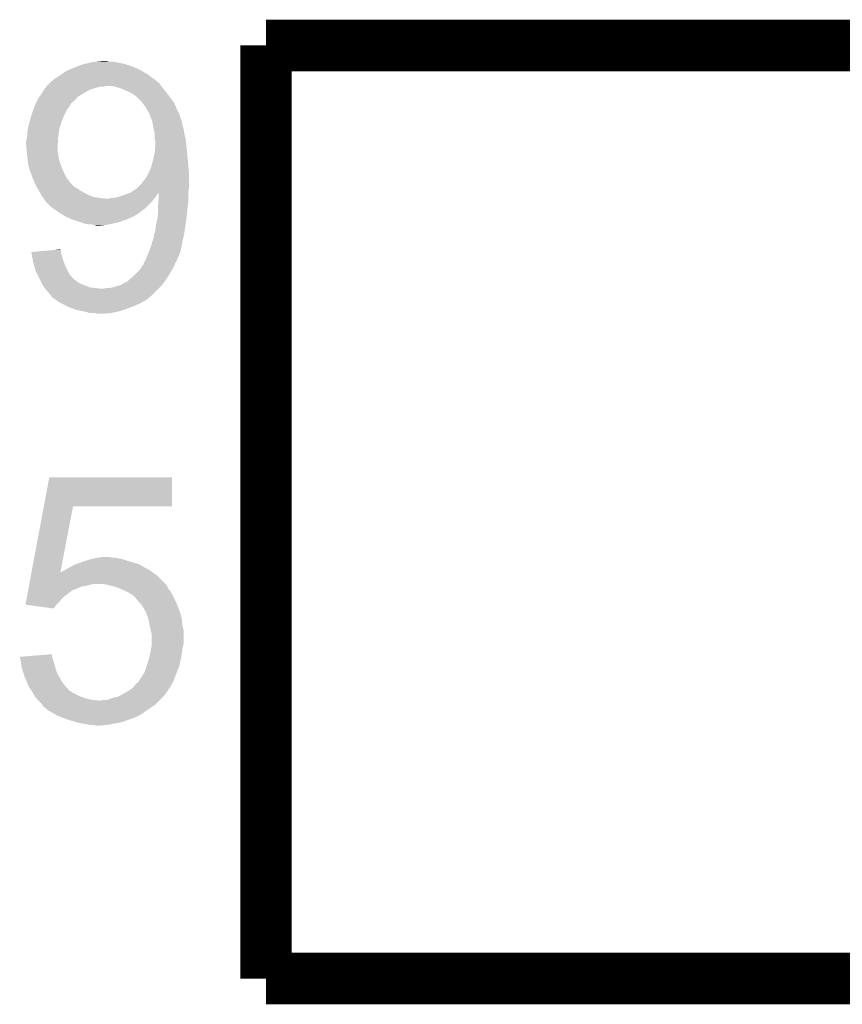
# Model space of a CAD drawing. Extents: x -0.05 to 0.95, y -0.15 to 2.1.
# Tile 14 of 51: x 0.32 to 0.45, y 0.51 to 0.66. Entities that reach past the tile are written whole.
import ezdxf

# ---------------------------------------------------------------- set-up
doc = ezdxf.new("R2010")
doc.units = 0
doc.layers.add('LTE_IOT_13_CLICK_V101A_GTO', color=11, linetype='CONTINUOUS')

msp = doc.modelspace()

# ---------------------------------------------------------------- linework, layer by layer
at = {"layer": 'LTE_IOT_13_CLICK_V101A_GTO', "const_width": 0.008}
for points in [[(0.361, 0.657), (0.5, 0.657), (0.5396, 0.6174), (0.5396, 0.512)], [(0.361, 0.512), (0.361, 0.657)], [(0.361, 0.512), (0.5396, 0.512)]]:
    msp.add_lwpolyline(points, dxfattribs=at)
at = {"layer": 'LTE_IOT_13_CLICK_V101A_GTO'}
for points in [[(0.33033, 0.6532), (0.3308, 0.6534), (0.3414, 0.6532), (0.34096, 0.6534)], [(0.3308, 0.6534), (0.33155, 0.6537), (0.34096, 0.6534), (0.3403, 0.6537)], [(0.33155, 0.6537), (0.3323, 0.654), (0.3403, 0.6537), (0.3394, 0.654)], [(0.3323, 0.654), (0.3327, 0.6541), (0.3394, 0.654), (0.3391, 0.6541)], [(0.3327, 0.6541), (0.3331, 0.6542), (0.3391, 0.6541), (0.3386, 0.6542)], [(0.3331, 0.6542), (0.334, 0.6544), (0.3386, 0.6542), (0.3376, 0.6544)], [(0.334, 0.6544), (0.3348, 0.6545), (0.3376, 0.6544), (0.3371, 0.6545)], [(0.3348, 0.6545), (0.3358, 0.6546), (0.3365, 0.6545), (0.3362, 0.6546)], [(0.3358, 0.6546), (0.3358, 0.6546), (0.3362, 0.6546), (0.3358, 0.6546)], [(0.328, 0.6517), (0.3281, 0.6518), (0.3437, 0.6517), (0.34355, 0.6518)], [(0.3281, 0.6518), (0.3286, 0.6521), (0.34355, 0.6518), (0.3431, 0.6521)], [(0.3286, 0.6521), (0.32887, 0.6523), (0.3431, 0.6521), (0.3429, 0.6523)], [(0.32887, 0.6523), (0.329, 0.6524), (0.3429, 0.6523), (0.3427, 0.6524)], [(0.329, 0.6524), (0.32915, 0.6525), (0.3427, 0.6524), (0.3427, 0.6525)], [(0.32915, 0.6525), (0.3296, 0.6528), (0.3426, 0.6525), (0.34209, 0.6528)], [(0.32915, 0.6525), (0.32915, 0.6525), (0.3427, 0.6525), (0.3426, 0.6525)], [(0.3296, 0.6528), (0.3301, 0.6531), (0.34209, 0.6528), (0.34157, 0.6531)], [(0.3301, 0.6531), (0.33033, 0.6532), (0.34157, 0.6531), (0.3414, 0.6532)], [(0.32648, 0.6501), (0.3266, 0.6503), (0.3336, 0.6501), (0.3342, 0.6503)], [(0.3266, 0.6503), (0.32669, 0.6504), (0.3342, 0.6503), (0.3345, 0.6504)], [(0.32669, 0.6504), (0.32686, 0.6506), (0.3345, 0.6504), (0.3352, 0.6506)], [(0.32686, 0.6506), (0.32694, 0.6507), (0.3358, 0.6506), (0.3361, 0.6507)], [(0.32686, 0.6506), (0.32686, 0.6506), (0.3352, 0.6506), (0.3358, 0.6506)], [(0.32694, 0.6507), (0.3272, 0.651), (0.34471, 0.6507), (0.34448, 0.651)], [(0.3272, 0.651), (0.3273, 0.6511), (0.34448, 0.651), (0.3444, 0.6511)], [(0.3273, 0.6511), (0.3275, 0.6513), (0.3444, 0.6511), (0.34417, 0.6513)], [(0.3275, 0.6513), (0.3278, 0.6515), (0.34417, 0.6513), (0.34393, 0.6515)], [(0.3278, 0.6515), (0.328, 0.6517), (0.34393, 0.6515), (0.3437, 0.6517)], [(0.3375, 0.6506), (0.337, 0.6507), (0.34479, 0.6506), (0.34471, 0.6507)], [(0.3385, 0.6503), (0.3375, 0.6506), (0.34502, 0.6503), (0.34479, 0.6506)], [(0.33873, 0.6502), (0.3385, 0.6503), (0.3451, 0.6502), (0.34502, 0.6503)], [(0.32545, 0.6485), (0.3256, 0.6488), (0.3313, 0.6485), (0.33154, 0.6488)], [(0.3256, 0.6488), (0.32574, 0.649), (0.33154, 0.6488), (0.3317, 0.649)], [(0.32574, 0.649), (0.3261, 0.6495), (0.3317, 0.649), (0.33253, 0.6495)], [(0.3261, 0.6495), (0.32616, 0.6496), (0.33253, 0.6495), (0.3327, 0.6496)], [(0.32616, 0.6496), (0.32648, 0.6501), (0.3327, 0.6496), (0.3336, 0.6501)], [(0.3394, 0.6499), (0.33873, 0.6502), (0.34534, 0.6499), (0.3451, 0.6502)], [(0.3402, 0.6495), (0.3394, 0.6499), (0.34566, 0.6495), (0.34534, 0.6499)], [(0.34065, 0.6492), (0.3402, 0.6495), (0.3459, 0.6492), (0.34566, 0.6495)], [(0.3408, 0.6491), (0.34065, 0.6492), (0.34597, 0.6491), (0.3459, 0.6492)], [(0.3415, 0.6484), (0.3408, 0.6491), (0.34648, 0.6484), (0.34597, 0.6491)], [(0.32486, 0.6471), (0.32505, 0.6476), (0.3301, 0.6471), (0.3305, 0.6476)], [(0.32505, 0.6476), (0.3252, 0.648), (0.3305, 0.6476), (0.3307, 0.648)], [(0.3252, 0.648), (0.32525, 0.6481), (0.3308, 0.648), (0.3308, 0.6481)], [(0.3252, 0.648), (0.3252, 0.648), (0.3307, 0.648), (0.3308, 0.648)], [(0.32525, 0.6481), (0.32545, 0.6485), (0.3308, 0.6481), (0.3313, 0.6485)], [(0.3416, 0.6483), (0.3416, 0.6484), (0.34655, 0.6483), (0.34648, 0.6484)], [(0.34176, 0.6481), (0.3416, 0.6483), (0.3467, 0.6481), (0.34655, 0.6483)], [(0.3423, 0.6474), (0.34176, 0.6481), (0.347, 0.6474), (0.3467, 0.6481)], [(0.34268, 0.6467), (0.3423, 0.6474), (0.3473, 0.6467), (0.347, 0.6474)], [(0.32431, 0.6454), (0.32457, 0.6463), (0.3293, 0.6454), (0.3297, 0.6463)], [(0.32457, 0.6463), (0.3246, 0.6464), (0.3297, 0.6463), (0.32975, 0.6464)], [(0.3246, 0.6464), (0.32486, 0.6471), (0.32975, 0.6464), (0.3301, 0.6471)], [(0.34274, 0.6466), (0.34268, 0.6467), (0.3474, 0.6466), (0.3473, 0.6467)], [(0.34285, 0.6464), (0.34274, 0.6466), (0.3475, 0.6464), (0.3474, 0.6466)], [(0.3429, 0.6463), (0.34285, 0.6464), (0.34753, 0.6463), (0.3475, 0.6464)], [(0.34297, 0.6461), (0.3429, 0.6463), (0.3476, 0.6461), (0.34753, 0.6463)], [(0.34312, 0.6457), (0.34297, 0.6461), (0.3477, 0.6457), (0.3476, 0.6461)], [(0.3433, 0.6452), (0.34312, 0.6457), (0.3479, 0.6452), (0.3477, 0.6457)], [(0.3239, 0.6436), (0.324, 0.6442), (0.32881, 0.6436), (0.3289, 0.6442)], [(0.324, 0.6442), (0.3242, 0.645), (0.3289, 0.6442), (0.32917, 0.645)], [(0.3242, 0.645), (0.32431, 0.6454), (0.32917, 0.645), (0.3293, 0.6454)], [(0.34341, 0.6446), (0.3433, 0.6452), (0.348, 0.6446), (0.3479, 0.6452)], [(0.3435, 0.6441), (0.34341, 0.6446), (0.34817, 0.6441), (0.348, 0.6446)], [(0.3238, 0.6425), (0.32388, 0.6429), (0.32867, 0.6425), (0.3287, 0.6429)], [(0.32388, 0.6429), (0.3239, 0.643), (0.3287, 0.6429), (0.32872, 0.643)], [(0.3239, 0.643), (0.3239, 0.6436), (0.32872, 0.643), (0.32881, 0.6436)], [(0.34352, 0.644), (0.3435, 0.6441), (0.3482, 0.644), (0.34817, 0.6441)], [(0.34368, 0.6433), (0.34352, 0.644), (0.3483, 0.6433), (0.3482, 0.644)], [(0.3437, 0.6432), (0.34368, 0.6433), (0.34832, 0.6432), (0.3483, 0.6433)], [(0.3437, 0.6425), (0.3437, 0.6432), (0.3485, 0.6425), (0.34832, 0.6432)], [(0.3237, 0.6421), (0.3238, 0.6425), (0.32865, 0.6421), (0.32867, 0.6425)], [(0.3237, 0.6416), (0.3237, 0.6421), (0.32861, 0.6416), (0.32865, 0.6421)], [(0.32372, 0.6414), (0.3237, 0.6416), (0.3286, 0.6414), (0.32861, 0.6416)], [(0.3238, 0.6405), (0.32372, 0.6414), (0.3286, 0.6405), (0.3286, 0.6414)], [(0.3438, 0.6422), (0.3437, 0.6425), (0.34853, 0.6422), (0.3485, 0.6425)], [(0.3437, 0.6404), (0.34379, 0.6416), (0.34872, 0.6404), (0.3486, 0.6416)], [(0.34379, 0.6416), (0.3438, 0.6418), (0.3486, 0.6416), (0.34858, 0.6418)], [(0.3438, 0.6418), (0.3438, 0.6422), (0.34858, 0.6418), (0.34853, 0.6422)], [(0.32384, 0.6401), (0.3238, 0.6405), (0.3287, 0.6401), (0.3286, 0.6405)], [(0.3239, 0.6396), (0.32384, 0.6401), (0.32876, 0.6396), (0.3287, 0.6401)], [(0.32393, 0.6393), (0.3239, 0.6396), (0.3288, 0.6393), (0.32876, 0.6396)], [(0.3434, 0.6391), (0.34352, 0.6396), (0.34885, 0.6391), (0.3488, 0.6396)], [(0.34352, 0.6396), (0.3437, 0.6404), (0.3488, 0.6396), (0.34872, 0.6404)], [(0.324, 0.6386), (0.32393, 0.6393), (0.32903, 0.6386), (0.3288, 0.6393)], [(0.32405, 0.6384), (0.324, 0.6386), (0.3291, 0.6384), (0.32903, 0.6386)], [(0.3242, 0.6378), (0.32405, 0.6384), (0.32934, 0.6378), (0.3291, 0.6384)], [(0.3431, 0.638), (0.34324, 0.6385), (0.34894, 0.638), (0.3489, 0.6385)], [(0.34324, 0.6385), (0.3434, 0.6391), (0.3489, 0.6385), (0.34885, 0.6391)], [(0.32435, 0.6374), (0.3242, 0.6378), (0.3295, 0.6374), (0.32934, 0.6378)], [(0.32472, 0.6364), (0.32435, 0.6374), (0.33, 0.6364), (0.3295, 0.6374)], [(0.3423, 0.6364), (0.3427, 0.6371), (0.349, 0.6364), (0.349, 0.6371)], [(0.3427, 0.6371), (0.34279, 0.6373), (0.349, 0.6371), (0.349, 0.6373)], [(0.34279, 0.6373), (0.3431, 0.638), (0.349, 0.6373), (0.34894, 0.638)], [(0.3248, 0.6362), (0.32472, 0.6364), (0.33016, 0.6362), (0.33, 0.6364)], [(0.3251, 0.6355), (0.3248, 0.6362), (0.3307, 0.6355), (0.33016, 0.6362)], [(0.3253, 0.6351), (0.3251, 0.6355), (0.3311, 0.6351), (0.3307, 0.6355)], [(0.3254, 0.6349), (0.3253, 0.6351), (0.33143, 0.6349), (0.3311, 0.6351)], [(0.3409, 0.6348), (0.3417, 0.6356), (0.349, 0.6348), (0.349, 0.6356)], [(0.3417, 0.6356), (0.3419, 0.6359), (0.349, 0.6356), (0.349, 0.6359)], [(0.3419, 0.6359), (0.3423, 0.6364), (0.349, 0.6359), (0.349, 0.6364)], [(0.32546, 0.6348), (0.3254, 0.6349), (0.3316, 0.6348), (0.33143, 0.6349)], [(0.3257, 0.6344), (0.32546, 0.6348), (0.3322, 0.6344), (0.3316, 0.6348)], [(0.326, 0.6339), (0.3257, 0.6344), (0.3331, 0.6339), (0.3322, 0.6344)], [(0.3262, 0.6335), (0.326, 0.6339), (0.334, 0.6335), (0.3331, 0.6339)], [(0.32635, 0.6333), (0.3262, 0.6335), (0.3351, 0.6333), (0.334, 0.6335)], [(0.3374, 0.6333), (0.3381, 0.6335), (0.3437, 0.6333), (0.34385, 0.6335)], [(0.3381, 0.6335), (0.3387, 0.6337), (0.34385, 0.6335), (0.344, 0.6337)], [(0.3387, 0.6337), (0.3396, 0.634), (0.344, 0.6337), (0.3442, 0.634)], [(0.3396, 0.634), (0.3399, 0.6341), (0.3442, 0.634), (0.3443, 0.6341)], [(0.3399, 0.6341), (0.3408, 0.6347), (0.3489, 0.6341), (0.34899, 0.6347)], [(0.3408, 0.6347), (0.3409, 0.6348), (0.34899, 0.6347), (0.349, 0.6348)], [(0.3443, 0.6331), (0.3443, 0.6341), (0.3489, 0.6331), (0.3489, 0.6341)], [(0.32643, 0.6332), (0.32635, 0.6333), (0.3362, 0.6332), (0.3351, 0.6333)], [(0.3265, 0.6331), (0.32643, 0.6332), (0.34354, 0.6331), (0.34362, 0.6332)], [(0.3267, 0.6328), (0.3265, 0.6331), (0.3433, 0.6328), (0.34354, 0.6331)], [(0.3276, 0.6319), (0.3267, 0.6328), (0.3424, 0.6319), (0.3433, 0.6328)], [(0.32802, 0.6316), (0.3276, 0.6319), (0.3421, 0.6316), (0.3424, 0.6319)], [(0.3366, 0.6332), (0.3368, 0.6333), (0.34362, 0.6332), (0.3437, 0.6333)], [(0.3442, 0.632), (0.34425, 0.6326), (0.34882, 0.632), (0.3489, 0.6326)], [(0.3442, 0.6318), (0.3442, 0.632), (0.3488, 0.6318), (0.34882, 0.632)], [(0.34425, 0.6326), (0.3443, 0.6331), (0.3489, 0.6326), (0.3489, 0.6331)], [(0.32886, 0.631), (0.32802, 0.6316), (0.3413, 0.631), (0.3421, 0.6316)], [(0.329, 0.6309), (0.32886, 0.631), (0.34115, 0.6309), (0.3413, 0.631)], [(0.3297, 0.6305), (0.329, 0.6309), (0.34055, 0.6305), (0.34115, 0.6309)], [(0.3299, 0.6304), (0.3297, 0.6305), (0.3404, 0.6304), (0.34055, 0.6305)], [(0.3303, 0.6302), (0.3299, 0.6304), (0.3399, 0.6302), (0.3403, 0.6304)], [(0.3299, 0.6304), (0.3299, 0.6304), (0.3403, 0.6304), (0.3404, 0.6304)], [(0.3441, 0.63), (0.3442, 0.631), (0.34861, 0.63), (0.34872, 0.631)], [(0.3442, 0.631), (0.3442, 0.6318), (0.34872, 0.631), (0.3488, 0.6318)], [(0.33077, 0.63), (0.3303, 0.6302), (0.3394, 0.63), (0.3399, 0.6302)], [(0.331, 0.6299), (0.33077, 0.63), (0.3391, 0.6299), (0.3394, 0.63)], [(0.33132, 0.6298), (0.331, 0.6299), (0.3388, 0.6298), (0.3391, 0.6299)], [(0.3323, 0.6295), (0.33132, 0.6298), (0.338, 0.6295), (0.3388, 0.6298)], [(0.3328, 0.6293), (0.3323, 0.6295), (0.3371, 0.6293), (0.338, 0.6295)], [(0.3334, 0.6292), (0.3328, 0.6293), (0.3366, 0.6292), (0.3371, 0.6293)], [(0.3343, 0.6291), (0.3338, 0.6292), (0.3361, 0.6291), (0.3366, 0.6292)], [(0.3346, 0.629), (0.3343, 0.6291), (0.3351, 0.629), (0.3361, 0.6291)], [(0.3438, 0.6284), (0.3439, 0.6292), (0.34837, 0.6284), (0.34849, 0.6292)], [(0.3439, 0.6292), (0.34408, 0.6299), (0.34849, 0.6292), (0.3486, 0.6299)], [(0.34408, 0.6299), (0.3441, 0.63), (0.3486, 0.6299), (0.34861, 0.63)], [(0.3433, 0.6264), (0.3436, 0.6274), (0.34798, 0.6264), (0.34819, 0.6274)], [(0.3436, 0.6277), (0.3437, 0.6279), (0.34826, 0.6277), (0.3483, 0.6279)], [(0.3436, 0.6274), (0.3436, 0.6277), (0.34819, 0.6274), (0.34826, 0.6277)], [(0.3437, 0.6279), (0.3438, 0.6284), (0.3483, 0.6279), (0.34837, 0.6284)], [(0.343, 0.6255), (0.34317, 0.626), (0.3478, 0.6255), (0.3479, 0.626)], [(0.34317, 0.626), (0.3433, 0.6264), (0.3479, 0.626), (0.34798, 0.6264)], [(0.3245, 0.6249), (0.32675, 0.6251), (0.3291, 0.6249), (0.3291, 0.6251)], [(0.32452, 0.6248), (0.3245, 0.6249), (0.3291, 0.6248), (0.3291, 0.6249)], [(0.32463, 0.6242), (0.32452, 0.6248), (0.3293, 0.6242), (0.3291, 0.6248)], [(0.32675, 0.6251), (0.32788, 0.6252), (0.3291, 0.6251), (0.329, 0.6252)], [(0.32788, 0.6252), (0.329, 0.6253), (0.329, 0.6252), (0.329, 0.6253)], [(0.34249, 0.6242), (0.3427, 0.6247), (0.3474, 0.6242), (0.34759, 0.6247)], [(0.3427, 0.6247), (0.34281, 0.625), (0.34759, 0.6247), (0.3477, 0.625)], [(0.34281, 0.625), (0.343, 0.6255), (0.3477, 0.625), (0.3478, 0.6255)], [(0.32476, 0.6235), (0.32463, 0.6242), (0.3295, 0.6235), (0.3293, 0.6242)], [(0.3248, 0.6233), (0.32476, 0.6235), (0.32958, 0.6233), (0.3295, 0.6235)], [(0.32497, 0.6227), (0.3248, 0.6233), (0.3298, 0.6227), (0.32958, 0.6233)], [(0.34173, 0.6227), (0.3418, 0.6228), (0.3467, 0.6227), (0.34674, 0.6228)], [(0.3418, 0.6228), (0.3419, 0.6229), (0.34674, 0.6228), (0.34678, 0.6229)], [(0.3419, 0.6229), (0.342, 0.6232), (0.34678, 0.6229), (0.3469, 0.6232)], [(0.342, 0.6232), (0.3422, 0.6235), (0.3469, 0.6232), (0.3471, 0.6235)], [(0.3422, 0.6235), (0.34232, 0.6238), (0.3471, 0.6235), (0.3472, 0.6238)], [(0.34232, 0.6238), (0.3424, 0.624), (0.3472, 0.6238), (0.3473, 0.624)], [(0.3424, 0.624), (0.34249, 0.6242), (0.3473, 0.624), (0.3474, 0.6242)], [(0.3252, 0.6219), (0.32497, 0.6227), (0.3302, 0.6219), (0.3298, 0.6227)], [(0.32555, 0.6212), (0.3252, 0.6219), (0.3306, 0.6212), (0.3302, 0.6219)], [(0.32585, 0.6206), (0.32555, 0.6212), (0.3312, 0.6206), (0.3306, 0.6212)], [(0.3401, 0.6209), (0.341, 0.6218), (0.34563, 0.6209), (0.3462, 0.6218)], [(0.341, 0.6218), (0.3414, 0.6222), (0.3462, 0.6218), (0.34642, 0.6222)], [(0.3414, 0.6222), (0.34173, 0.6227), (0.34642, 0.6222), (0.3467, 0.6227)], [(0.32605, 0.6202), (0.32585, 0.6206), (0.3318, 0.6202), (0.3312, 0.6206)], [(0.3262, 0.6199), (0.32605, 0.6202), (0.3323, 0.6199), (0.3318, 0.6202)], [(0.3263, 0.6197), (0.3262, 0.6199), (0.3329, 0.6197), (0.3323, 0.6199)], [(0.32653, 0.6194), (0.3263, 0.6197), (0.3336, 0.6194), (0.3329, 0.6197)], [(0.3378, 0.6196), (0.3385, 0.6198), (0.3447, 0.6196), (0.34485, 0.6198)], [(0.3385, 0.6198), (0.3391, 0.6202), (0.34485, 0.6198), (0.34514, 0.6202)], [(0.3392, 0.6202), (0.3394, 0.6203), (0.34514, 0.6202), (0.34521, 0.6203)], [(0.3394, 0.6203), (0.3397, 0.6206), (0.34521, 0.6203), (0.34543, 0.6206)], [(0.3397, 0.6206), (0.33983, 0.6207), (0.34543, 0.6206), (0.3455, 0.6207)], [(0.33983, 0.6207), (0.3401, 0.6209), (0.3455, 0.6207), (0.34563, 0.6209)], [(0.3266, 0.6193), (0.32653, 0.6194), (0.3345, 0.6193), (0.3336, 0.6194)], [(0.32668, 0.6192), (0.3266, 0.6193), (0.3353, 0.6192), (0.3345, 0.6193)], [(0.3269, 0.6189), (0.32668, 0.6192), (0.344, 0.6189), (0.3443, 0.6192)], [(0.3272, 0.6186), (0.3269, 0.6189), (0.3437, 0.6186), (0.344, 0.6189)], [(0.3274, 0.6183), (0.3272, 0.6186), (0.34337, 0.6183), (0.3437, 0.6186)], [(0.3276, 0.6181), (0.3274, 0.6183), (0.34315, 0.6181), (0.34337, 0.6183)], [(0.3357, 0.6192), (0.3361, 0.6193), (0.3443, 0.6192), (0.3444, 0.6193)], [(0.3366, 0.6193), (0.3372, 0.6194), (0.3444, 0.6193), (0.3445, 0.6194)], [(0.3372, 0.6194), (0.3378, 0.6196), (0.3445, 0.6194), (0.3447, 0.6196)], [(0.3277, 0.6179), (0.3276, 0.6181), (0.34293, 0.6179), (0.34315, 0.6181)], [(0.3278, 0.6178), (0.3278, 0.6179), (0.34282, 0.6178), (0.34293, 0.6179)], [(0.3281, 0.6176), (0.3278, 0.6178), (0.3426, 0.6176), (0.34282, 0.6178)], [(0.32825, 0.6175), (0.3281, 0.6176), (0.3424, 0.6175), (0.3426, 0.6176)], [(0.3284, 0.6174), (0.32825, 0.6175), (0.3423, 0.6174), (0.3424, 0.6175)], [(0.32885, 0.6171), (0.3284, 0.6174), (0.3417, 0.6171), (0.3423, 0.6174)], [(0.329, 0.617), (0.32885, 0.6171), (0.34155, 0.617), (0.3417, 0.6171)], [(0.3292, 0.6169), (0.329, 0.617), (0.3414, 0.6169), (0.34155, 0.617)], [(0.3296, 0.6167), (0.3292, 0.6169), (0.3409, 0.6167), (0.3414, 0.6169)], [(0.33, 0.6165), (0.3296, 0.6167), (0.3405, 0.6165), (0.3409, 0.6167)], [(0.3302, 0.6164), (0.33, 0.6165), (0.34022, 0.6164), (0.3405, 0.6165)], [(0.33098, 0.6161), (0.3302, 0.6164), (0.3394, 0.6161), (0.34022, 0.6164)], [(0.3315, 0.6159), (0.33098, 0.6161), (0.3388, 0.6159), (0.3394, 0.6161)], [(0.3326, 0.6157), (0.3315, 0.6159), (0.3382, 0.6157), (0.3388, 0.6159)], [(0.3337, 0.6154), (0.3326, 0.6157), (0.3368, 0.6154), (0.3382, 0.6157)], [(0.3348, 0.6153), (0.3345, 0.6154), (0.3352, 0.6153), (0.3368, 0.6154)], [(0.32646, 0.5854), (0.3273, 0.5899), (0.3464, 0.5854), (0.3464, 0.5899)], [(0.3273, 0.5899), (0.3273, 0.5899), (0.3464, 0.5899), (0.3273, 0.5899)], [(0.32453, 0.5751), (0.32646, 0.5854), (0.32902, 0.5751), (0.331, 0.5854)], [(0.32646, 0.5854), (0.32646, 0.5854), (0.331, 0.5854), (0.3464, 0.5854)], [(0.3323, 0.5767), (0.3332, 0.577), (0.34018, 0.5767), (0.3392, 0.577)], [(0.3332, 0.577), (0.3335, 0.5771), (0.3392, 0.577), (0.3389, 0.5771)], [(0.3335, 0.5771), (0.33393, 0.5772), (0.3389, 0.5771), (0.3386, 0.5772)], [(0.33393, 0.5772), (0.33437, 0.5773), (0.3386, 0.5772), (0.338, 0.5773)], [(0.33437, 0.5773), (0.3348, 0.5774), (0.338, 0.5773), (0.3375, 0.5774)], [(0.3348, 0.5774), (0.3355, 0.5775), (0.3371, 0.5774), (0.3367, 0.5775)], [(0.3291, 0.5751), (0.3293, 0.5753), (0.3434, 0.5751), (0.34312, 0.5753)], [(0.3293, 0.5753), (0.3296, 0.5754), (0.34312, 0.5753), (0.34298, 0.5754)], [(0.3296, 0.5754), (0.3299, 0.5756), (0.34298, 0.5754), (0.3427, 0.5756)], [(0.3299, 0.5756), (0.3303, 0.5758), (0.3427, 0.5756), (0.3423, 0.5758)], [(0.3303, 0.5758), (0.33066, 0.576), (0.3423, 0.5758), (0.3419, 0.576)], [(0.33066, 0.576), (0.3312, 0.5763), (0.3419, 0.576), (0.34138, 0.5763)], [(0.3312, 0.5763), (0.33148, 0.5764), (0.34138, 0.5763), (0.3412, 0.5764)], [(0.33148, 0.5764), (0.33203, 0.5766), (0.3412, 0.5764), (0.3405, 0.5766)], [(0.33203, 0.5766), (0.3323, 0.5767), (0.3405, 0.5766), (0.34018, 0.5767)], [(0.32422, 0.5734), (0.32444, 0.5746), (0.3453, 0.5734), (0.3441, 0.5746)], [(0.32444, 0.5746), (0.32452, 0.57501), (0.3441, 0.5746), (0.34353, 0.57501)], [(0.32452, 0.57501), (0.32453, 0.5751), (0.329, 0.57501), (0.329, 0.5751)], [(0.32453, 0.5751), (0.32453, 0.5751), (0.32905, 0.5751), (0.3291, 0.5751)], [(0.329, 0.57501), (0.32902, 0.5751), (0.34353, 0.57501), (0.3434, 0.5751)], [(0.32902, 0.5751), (0.329, 0.5751), (0.32902, 0.5751), (0.32905, 0.5751)], [(0.32399, 0.5722), (0.32401, 0.5723), (0.3308, 0.5722), (0.3308, 0.5723)], [(0.32401, 0.5723), (0.32407, 0.5726), (0.3308, 0.5723), (0.3316, 0.5726)], [(0.32407, 0.5726), (0.32412, 0.5729), (0.3316, 0.5726), (0.3323, 0.5729)], [(0.32412, 0.5729), (0.32414, 0.573), (0.3323, 0.5729), (0.333, 0.573)], [(0.32414, 0.573), (0.32418, 0.5732), (0.333, 0.573), (0.3336, 0.5732)], [(0.32418, 0.5732), (0.3242, 0.5733), (0.3336, 0.5732), (0.3342, 0.5733)], [(0.3242, 0.5733), (0.32422, 0.5734), (0.34537, 0.5733), (0.3453, 0.5734)], [(0.3363, 0.5732), (0.3357, 0.5733), (0.34545, 0.5732), (0.34537, 0.5733)], [(0.3371, 0.573), (0.3363, 0.5732), (0.3456, 0.573), (0.34545, 0.5732)], [(0.3375, 0.5729), (0.3371, 0.573), (0.34565, 0.5729), (0.3456, 0.573)], [(0.33825, 0.5726), (0.3375, 0.5729), (0.3458, 0.5726), (0.34565, 0.5729)], [(0.3385, 0.5725), (0.33825, 0.5726), (0.34588, 0.5725), (0.3458, 0.5726)], [(0.3394, 0.5721), (0.3385, 0.5725), (0.3462, 0.5721), (0.34588, 0.5725)], [(0.32369, 0.5706), (0.32379, 0.5711), (0.3289, 0.5706), (0.3293, 0.5711)], [(0.32379, 0.5711), (0.32386, 0.5715), (0.3293, 0.5711), (0.3298, 0.5715)], [(0.32386, 0.5715), (0.32397, 0.5721), (0.3298, 0.5715), (0.3306, 0.5721)], [(0.32397, 0.5721), (0.32399, 0.5722), (0.3306, 0.5721), (0.3308, 0.5722)], [(0.3401, 0.5717), (0.3394, 0.5721), (0.3464, 0.5717), (0.3462, 0.5721)], [(0.3406, 0.5713), (0.3401, 0.5717), (0.3466, 0.5713), (0.3464, 0.5717)], [(0.3408, 0.571), (0.3406, 0.5713), (0.34675, 0.571), (0.3466, 0.5713)], [(0.3409, 0.5709), (0.3409, 0.571), (0.3468, 0.5709), (0.34675, 0.571)], [(0.34143, 0.5703), (0.3409, 0.5709), (0.3471, 0.5703), (0.3468, 0.5709)], [(0.3236, 0.5701), (0.32369, 0.5706), (0.3284, 0.5701), (0.3289, 0.5706)], [(0.328, 0.5695), (0.32361, 0.5701), (0.328, 0.5695), (0.3284, 0.5701)], [(0.3417, 0.57), (0.34143, 0.5703), (0.34721, 0.57), (0.3471, 0.5703)], [(0.3423, 0.569), (0.3417, 0.57), (0.34759, 0.569), (0.34721, 0.57)], [(0.34241, 0.5687), (0.3423, 0.569), (0.3477, 0.5687), (0.34759, 0.569)], [(0.3427, 0.5679), (0.34241, 0.5687), (0.3479, 0.5679), (0.3477, 0.5687)], [(0.3429, 0.5669), (0.3427, 0.5679), (0.348, 0.5669), (0.3479, 0.5679)], [(0.3431, 0.566), (0.3429, 0.5669), (0.3482, 0.566), (0.348, 0.5669)], [(0.3432, 0.5656), (0.3431, 0.566), (0.3482, 0.5656), (0.3482, 0.566)], [(0.3432, 0.5641), (0.3432, 0.5656), (0.3482, 0.5641), (0.3482, 0.5656)], [(0.34297, 0.5625), (0.3431, 0.5631), (0.3479, 0.5625), (0.34799, 0.5631)], [(0.3431, 0.5631), (0.34311, 0.5632), (0.34799, 0.5631), (0.348, 0.5632)], [(0.34311, 0.5632), (0.34319, 0.5637), (0.348, 0.5632), (0.3481, 0.5637)], [(0.34319, 0.5637), (0.3432, 0.5638), (0.3481, 0.5637), (0.34813, 0.5638)], [(0.3432, 0.5638), (0.3432, 0.5641), (0.34813, 0.5638), (0.3482, 0.5641)], [(0.3227, 0.562), (0.32396, 0.5621), (0.32773, 0.562), (0.3277, 0.5621)], [(0.3229, 0.5612), (0.3227, 0.562), (0.328, 0.5612), (0.32773, 0.562)], [(0.32396, 0.5621), (0.3277, 0.5624), (0.3277, 0.5621), (0.3277, 0.5624)], [(0.3424, 0.5605), (0.3428, 0.5617), (0.3475, 0.5605), (0.34776, 0.5617)], [(0.3428, 0.5617), (0.34284, 0.5619), (0.34776, 0.5617), (0.3478, 0.5619)], [(0.34284, 0.5619), (0.34297, 0.5625), (0.3478, 0.5619), (0.3479, 0.5625)], [(0.32299, 0.5604), (0.3229, 0.5612), (0.3282, 0.5604), (0.328, 0.5612)], [(0.323, 0.5603), (0.32299, 0.5604), (0.32823, 0.5603), (0.3282, 0.5604)], [(0.32327, 0.5595), (0.323, 0.5603), (0.3285, 0.5595), (0.32823, 0.5603)], [(0.3421, 0.5596), (0.3424, 0.5605), (0.34714, 0.5596), (0.3475, 0.5605)], [(0.3235, 0.5588), (0.32327, 0.5595), (0.32889, 0.5588), (0.3285, 0.5595)], [(0.32359, 0.5586), (0.3235, 0.5588), (0.329, 0.5586), (0.32889, 0.5588)], [(0.32393, 0.5578), (0.32359, 0.5586), (0.3295, 0.5578), (0.329, 0.5586)], [(0.3412, 0.5582), (0.3416, 0.5588), (0.3466, 0.5582), (0.34682, 0.5588)], [(0.3416, 0.5588), (0.34173, 0.559), (0.34682, 0.5588), (0.3469, 0.559)], [(0.34173, 0.559), (0.3421, 0.5596), (0.3469, 0.559), (0.34714, 0.5596)], [(0.3241, 0.5574), (0.32393, 0.5578), (0.32985, 0.5574), (0.3295, 0.5578)], [(0.32437, 0.557), (0.3241, 0.5574), (0.3302, 0.557), (0.32985, 0.5574)], [(0.3245, 0.5568), (0.32437, 0.557), (0.3304, 0.5568), (0.3302, 0.557)], [(0.3399, 0.5569), (0.3404, 0.5573), (0.34582, 0.5569), (0.34608, 0.5573)], [(0.3404, 0.5573), (0.34056, 0.5575), (0.34608, 0.5573), (0.3462, 0.5575)], [(0.34056, 0.5575), (0.3408, 0.5578), (0.3462, 0.5575), (0.34637, 0.5578)], [(0.3409, 0.5579), (0.3411, 0.558), (0.34643, 0.5579), (0.34649, 0.558)], [(0.3409, 0.5578), (0.3409, 0.5579), (0.34637, 0.5578), (0.34643, 0.5579)], [(0.3411, 0.558), (0.3412, 0.5582), (0.34649, 0.558), (0.3466, 0.5582)], [(0.32456, 0.5567), (0.3245, 0.5568), (0.3305, 0.5567), (0.3304, 0.5568)], [(0.32474, 0.5564), (0.32456, 0.5567), (0.331, 0.5564), (0.3305, 0.5567)], [(0.3251, 0.5558), (0.32474, 0.5564), (0.3322, 0.5558), (0.331, 0.5564)], [(0.32533, 0.5555), (0.3251, 0.5558), (0.3331, 0.5555), (0.3322, 0.5558)], [(0.3254, 0.5554), (0.32533, 0.5555), (0.33355, 0.5554), (0.3331, 0.5555)], [(0.3255, 0.5553), (0.3254, 0.5554), (0.334, 0.5553), (0.33355, 0.5554)], [(0.3363, 0.5553), (0.3371, 0.5556), (0.3445, 0.5553), (0.3448, 0.5556)], [(0.3371, 0.5556), (0.338, 0.5558), (0.3448, 0.5556), (0.345, 0.5558)], [(0.338, 0.5558), (0.33836, 0.556), (0.345, 0.5558), (0.3452, 0.556)], [(0.33836, 0.556), (0.3389, 0.5563), (0.3452, 0.556), (0.34541, 0.5563)], [(0.3389, 0.5563), (0.33957, 0.5567), (0.34541, 0.5563), (0.3457, 0.5567)], [(0.33957, 0.5567), (0.3399, 0.5569), (0.3457, 0.5567), (0.34582, 0.5569)], [(0.3256, 0.5552), (0.3255, 0.5553), (0.3351, 0.5552), (0.334, 0.5553)], [(0.3262, 0.5546), (0.3256, 0.5552), (0.3438, 0.5546), (0.3444, 0.5552)], [(0.32623, 0.5545), (0.3262, 0.5546), (0.3437, 0.5545), (0.3438, 0.5546)], [(0.3263, 0.5543), (0.32623, 0.5545), (0.3434, 0.5543), (0.3437, 0.5545)], [(0.3265, 0.5542), (0.3264, 0.5543), (0.34325, 0.5542), (0.3434, 0.5543)], [(0.3271, 0.5537), (0.3265, 0.5542), (0.3425, 0.5537), (0.34325, 0.5542)], [(0.3354, 0.5552), (0.3356, 0.5553), (0.3444, 0.5552), (0.3445, 0.5553)], [(0.32798, 0.5532), (0.3271, 0.5537), (0.3418, 0.5532), (0.3425, 0.5537)], [(0.3285, 0.5529), (0.32798, 0.5532), (0.34127, 0.5529), (0.3418, 0.5532)], [(0.32873, 0.5528), (0.3285, 0.5529), (0.3411, 0.5528), (0.34127, 0.5529)], [(0.3292, 0.5526), (0.32873, 0.5528), (0.34065, 0.5526), (0.3411, 0.5528)], [(0.32976, 0.5524), (0.3292, 0.5526), (0.3402, 0.5524), (0.34065, 0.5526)], [(0.3306, 0.5521), (0.32976, 0.5524), (0.3393, 0.5521), (0.3402, 0.5524)], [(0.33165, 0.5518), (0.3306, 0.5521), (0.3384, 0.5518), (0.3393, 0.5521)], [(0.332, 0.5517), (0.33165, 0.5518), (0.33785, 0.5517), (0.3384, 0.5518)], [(0.3332, 0.5515), (0.332, 0.5517), (0.33675, 0.5515), (0.33785, 0.5517)], [(0.3337, 0.5514), (0.3332, 0.5515), (0.3362, 0.5514), (0.33675, 0.5515)], [(0.3346, 0.5513), (0.3342, 0.5514), (0.3351, 0.5513), (0.3362, 0.5514)]]:
    msp.add_solid(points, dxfattribs=at)

doc.saveas('drawing.dxf')
